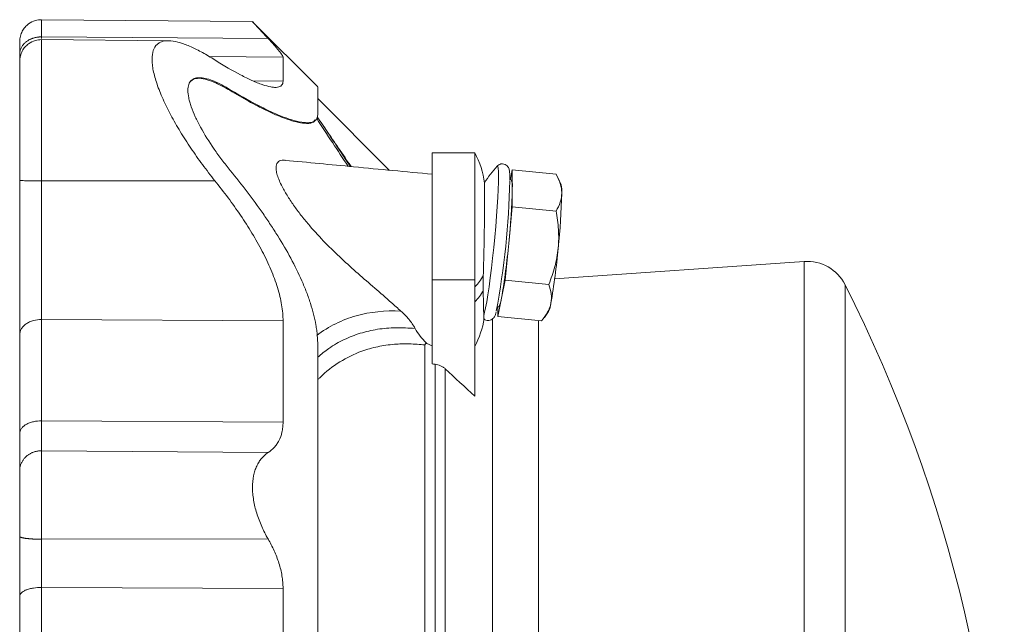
# Model space of a CAD drawing. Header units: millimetres. Extents: x 40 to 830, y -197 to 826.
# Tile 3 of 9: x 45 to 277, y 99 to 241. Entities that reach past the tile are written whole.
import ezdxf

# ---------------------------------------------------------------- set-up
doc = ezdxf.new("R2010")
doc.units = ezdxf.units.MM

msp = doc.modelspace()

# ---------------------------------------------------------------- linework, layer by layer
at = {"color": 7, "linetype": 'Continuous', "lineweight": 15}
for p, q in [((100.14, 241.03), (50.5, 241.46)), ((115.45, 225.68), (100.14, 240.99)), ((50.5, 237.42), (103.76, 237.05)), ((80.49, 236.51), (50.5, 236.78)), ((50.5, 236.69), (50.5, 236.68)), ((45.37, 232.01), (45.37, 233.38)), ((94.89, 225.01), (94.75, 224.86)), ((132.27, 206.1), (115.45, 222.91)), ((152.37, 210.18), (142.37, 210.18)), ((142.37, 210.18), (142.37, 180.3)), ((152.37, 210.18), (152.37, 180.3)), ((157.62, 207.03), (157.6, 207.01)), ((161.19, 206.17), (160.74, 203.88)), ((161.19, 201.84), (161.19, 206.17)), ((161.19, 206.17), (171.48, 205.16)), ((160.96, 203.86), (160.63, 203.9)), ((172.67, 202.63), (171.98, 204.16)), ((154.67, 202.98), (154.66, 203.08)), ((161.19, 197.51), (161.19, 201.84)), ((160.34, 188.89), (161.19, 197.51)), ((161.19, 197.51), (171.48, 196.5)), ((159.49, 180.27), (160.34, 188.89)), ((229.81, 184.63), (171.15, 180.53)), ((142.37, 180.3), (142.37, 160.6)), ((152.37, 180.3), (152.37, 152.95)), ((158.64, 175.99), (159.49, 180.27)), ((159.49, 180.27), (169.79, 179.26)), ((157.79, 171.7), (158.64, 175.99)), ((157.67, 174.04), (158.02, 174.01)), ((157.79, 174.03), (157.79, 171.7)), ((157.79, 171.7), (168.09, 170.68)), ((168.73, 171.51), (169.73, 172.92)), ((50.5, 140.15), (103.76, 139.72)), ((50.5, 119.36), (103.76, 119.43))]:
    msp.add_line(p, q, dxfattribs=at)
at = {"color": 8, "linetype": 'Continuous', "lineweight": 0}
for p, q in [((50.5, 237.42), (50.5, 237.04)), ((89.9, 232.78), (107.29, 232.63)), ((100.18, 227.1), (107.29, 227.04)), ((50.5, 203.62), (91.27, 203.62)), ((229.81, 65.26), (229.81, 184.63)), ((142.37, 180.3), (152.37, 180.3)), ((239.43, 179.17), (239.43, 63.81)), ((50.5, 170.99), (107.29, 170.65)), ((156.5, 171.25), (156.5, 40.47)), ((167.38, 170.75), (167.38, 39.41)), ((140.65, 39), (140.65, 165.02)), ((143.03, 160.48), (143.03, 44.92)), ((145.41, 159.42), (145.41, 45.02)), ((50.5, 147.19), (107.29, 146.9)), ((50.5, 108.02), (107.29, 107.82))]:
    msp.add_line(p, q, dxfattribs=at)
at = {"color": 7, "linetype": 'Continuous', "lineweight": 15, "flags": 128}
for points in [[(114.46, 217.4), (114.49, 217.45), (114.66, 217.64)], [(158.64, 175.99), (158.46, 175.13), (158.29, 174.5), (158.14, 174.13), (158.02, 174.01), (158.02, 174.01)]]:
    msp.add_lwpolyline(points, dxfattribs=at)
at = {"color": 8, "linetype": 'Continuous', "lineweight": 0, "flags": 128}
msp.add_lwpolyline([(154.47, 171.96), (154.68, 172.69), (154.92, 173.75), (155.17, 175.12), (155.44, 176.77), (155.72, 178.66), (156, 180.76), (156.28, 183.03), (156.56, 185.42), (156.82, 187.89), (157.07, 190.38), (157.3, 192.86), (157.49, 195.26), (157.66, 197.55), (157.79, 199.67), (157.89, 201.59), (157.95, 203.27), (157.97, 204.67), (157.95, 205.77), (157.89, 206.54), (157.79, 206.98), (157.66, 207.07), (157.62, 207.03)], dxfattribs=at)
at = {"color": 7, "linetype": 'Continuous', "lineweight": 15}
for centre, radius, start, end in [((133.62, 200.18), 21.25, 7.86, 28.0725), ((179.88, 186.92), 30, 137.9051, 147.2882), ((157.3, 202.43), 3.93, 351.3855, 21.3296), ((-29.74, 208.01), 190.41, 349.3885, 358.6776), ((6.21, 205.5), 155.02, 353.8498, 358.6473), ((166.78, 201.21), 6.05, 355.1492, 13.6501), ((17.84, 204.35), 155.02, 353.8498, 358.6473), ((4.36, 202.85), 156.6, 350.123, 354.8873), ((15.99, 201.7), 156.6, 350.1229, 354.8873), ((230.51, 174.66), 10, 26.8097, 94), ((-71.39, 22.09), 348.26, 333.1903, 26.8097), ((164.04, 175.54), 6.27, 335.2963, 353.551), ((133.62, 174.69), 21.25, 331.9275, 350.6682)]:
    msp.add_arc(centre, radius, start, end, dxfattribs=at)
at = {"color": 8, "linetype": 'Continuous', "lineweight": 0}
for centre, radius, start, end in [((146.7, 184.95), 8.46, 312.0774, 335.0911), ((146.67, 181.49), 8.5, 312.1198, 334.5993)]:
    msp.add_arc(centre, radius, start, end, dxfattribs=at)
at = {"color": 7, "linetype": 'Continuous', "lineweight": 15}
for points, knots in [([(50.5, 241.46), (50.02, 241.42), (48.94, 241.34), (47.6, 240.65), (46.59, 239.73), (45.93, 238.77), (45.46, 237.61), (45.4, 236.77), (45.37, 236.34)], [0, 0, 0, 0, 0.181925, 0.410566, 0.54408, 0.68879, 0.842076, 1, 1, 1, 1]), ([(103.76, 237.05), (103.31, 237.54), (102.4, 238.52), (101.32, 239.69), (100.54, 240.55), (100.13, 241), (100.13, 240.99), (100.14, 240.99)], [0, 0, 0, 0, 0.213961, 0.432939, 0.647218, 0.869374, 1, 1, 1, 1]), ([(50.5, 237.42), (50.49, 237.42), (50.41, 237.42), (50.26, 237.42), (50.05, 237.41), (49.83, 237.39), (49.61, 237.36), (49.38, 237.33), (49.13, 237.28), (48.88, 237.22), (48.62, 237.15), (48.36, 237.06), (48.09, 236.96), (47.82, 236.84), (47.54, 236.69), (47.27, 236.53), (47, 236.35), (46.74, 236.14), (46.49, 235.92), (46.25, 235.66), (46.04, 235.39), (45.84, 235.1), (45.68, 234.78), (45.54, 234.45), (45.44, 234.1), (45.38, 233.75), (45.37, 233.5), (45.37, 233.38)], [0, 0, 0, 0, 0.005526, 0.030141, 0.055922, 0.082928, 0.111219, 0.140856, 0.171899, 0.204408, 0.23844, 0.274049, 0.311284, 0.350186, 0.390787, 0.433109, 0.47716, 0.52293, 0.570393, 0.619498, 0.670175, 0.722324, 0.775825, 0.830527, 0.886257, 0.94282, 1, 1, 1, 1]), ([(50.5, 236.78), (50.02, 236.74), (48.94, 236.66), (47.6, 235.97), (46.59, 235.05), (45.93, 234.09), (45.46, 232.93), (45.4, 232.09), (45.37, 231.66)], [0, 0, 0, 0, 0.182215, 0.410901, 0.544365, 0.688992, 0.842176, 1, 1, 1, 1]), ([(45.37, 236.32), (45.37, 236.2), (45.37, 235.87), (45.37, 234.85), (45.37, 234.17), (45.37, 233.38)], [0, 0, 0, 0, 0.5, 0.5, 1, 1, 1, 1]), ([(91.27, 232), (90.27, 232.63), (89.3, 233.21), (87.42, 234.24), (86.52, 234.7), (85.21, 235.28), (84.78, 235.45), (83.95, 235.77), (83.54, 235.91), (82.35, 236.27), (81.61, 236.42), (80.25, 236.55), (79.63, 236.52), (78.95, 236.34), (78.81, 236.3), (78.56, 236.21), (78.43, 236.15), (78.08, 235.97), (77.87, 235.82), (77.29, 235.29), (76.99, 234.82), (76.59, 233.65), (76.48, 232.96), (76.48, 231.77), (76.51, 231.35), (76.58, 230.68), (76.61, 230.45), (76.69, 229.98), (76.73, 229.74), (76.98, 228.51), (77.28, 227.45), (77.85, 225.77), (78.06, 225.19), (78.53, 224.01), (78.79, 223.4), (79.61, 221.56), (80.23, 220.31), (81.25, 218.4), (81.61, 217.75), (82.35, 216.45), (82.73, 215.8), (83.92, 213.85), (84.75, 212.56), (86.49, 209.98), (87.39, 208.7), (88.81, 206.78), (89.3, 206.14), (90.27, 204.87), (90.77, 204.25), (91.27, 203.62)], [0, 0, 0, 0, 0.0625, 0.0625, 0.125, 0.125, 0.15625, 0.15625, 0.1875, 0.1875, 0.25, 0.25, 0.3125, 0.3125, 0.328125, 0.328125, 0.34375, 0.34375, 0.375, 0.375, 0.4375, 0.4375, 0.5, 0.5, 0.53125, 0.53125, 0.546875, 0.546875, 0.5625, 0.5625, 0.625, 0.625, 0.65625, 0.65625, 0.6875, 0.6875, 0.75, 0.75, 0.78125, 0.78125, 0.8125, 0.8125, 0.875, 0.875, 0.9375, 0.9375, 0.96875, 0.96875, 1, 1, 1, 1]), ([(103.76, 237.05), (104.28, 236.49), (104.76, 235.96), (105.41, 235.24), (105.61, 235), (105.98, 234.56), (106.16, 234.35), (106.63, 233.77), (106.87, 233.45), (107.12, 233.06), (107.18, 232.95), (107.27, 232.76), (107.29, 232.69), (107.29, 232.63)], [0, 0, 0, 0, 0.25, 0.25, 0.375, 0.375, 0.5, 0.5, 0.75, 0.75, 0.875, 0.875, 1, 1, 1, 1]), ([(45.37, 203.63), (45.37, 205.15), (45.37, 206.74), (45.37, 210.01), (45.37, 211.69), (45.37, 215.05), (45.37, 216.73), (45.37, 219.98), (45.37, 221.54), (45.37, 224.41), (45.37, 225.73), (45.37, 228), (45.37, 228.95), (45.37, 230.45), (45.37, 230.98), (45.37, 231.63), (45.37, 231.74), (45.37, 231.66)], [0, 0, 0, 0, 0.125, 0.125, 0.25, 0.25, 0.375, 0.375, 0.5, 0.5, 0.625, 0.625, 0.75, 0.75, 0.875, 0.875, 1, 1, 1, 1]), ([(107.29, 227.04), (107.29, 226.61), (107.18, 226.28), (106.73, 225.8), (106.41, 225.65), (105.76, 225.56), (105.52, 225.55), (105, 225.57), (104.72, 225.61), (103.82, 225.77), (103.14, 225.95), (102.03, 226.33), (101.64, 226.48), (100.83, 226.8), (100.41, 226.98), (99.13, 227.55), (98.23, 228), (95.42, 229.47), (93.4, 230.65), (91.27, 232)], [0, 0, 0, 0, 0.125, 0.125, 0.25, 0.25, 0.3125, 0.3125, 0.375, 0.375, 0.5, 0.5, 0.5625, 0.5625, 0.625, 0.625, 0.75, 0.75, 1, 1, 1, 1]), ([(84.91, 224.85), (84.91, 225.39), (84.98, 225.85), (85.18, 226.43), (85.26, 226.61), (85.46, 226.93), (85.58, 227.07), (85.97, 227.44), (86.29, 227.61), (86.84, 227.76), (87.04, 227.8), (87.46, 227.83), (87.68, 227.83), (88.83, 227.76), (89.9, 227.47), (91.67, 226.74), (92.29, 226.45), (93.56, 225.79), (94.21, 225.42), (94.89, 225.01)], [0, 0, 0, 0, 0.125, 0.125, 0.1875, 0.1875, 0.25, 0.25, 0.375, 0.375, 0.4375, 0.4375, 0.5, 0.5, 0.75, 0.75, 0.875, 0.875, 1, 1, 1, 1]), ([(85.51, 226.94), (85.72, 227.12), (86.16, 227.52), (87.29, 227.75), (88.89, 227.58), (90.83, 226.92), (92.8, 225.99), (94.1, 225.23), (94.75, 224.86)], [0, 0, 0, 0, 0.126468, 0.271951, 0.474849, 0.678, 0.838971, 1, 1, 1, 1]), ([(84.91, 224.85), (84.91, 224.32), (84.98, 223.72), (85.18, 222.75), (85.26, 222.42), (85.46, 221.72), (85.58, 221.35), (85.97, 220.23), (86.29, 219.46), (86.84, 218.25), (87.04, 217.84), (87.46, 217.01), (87.68, 216.59), (88.83, 214.49), (89.9, 212.79), (91.67, 210.21), (92.29, 209.36), (93.56, 207.67), (94.21, 206.84), (94.89, 206.01)], [0, 0, 0, 0, 0.125, 0.125, 0.1875, 0.1875, 0.25, 0.25, 0.375, 0.375, 0.4375, 0.4375, 0.5, 0.5, 0.75, 0.75, 0.875, 0.875, 1, 1, 1, 1]), ([(94.75, 224.86), (96.23, 223.98), (99.2, 222.22), (102.88, 220.33), (105.89, 218.96), (108.3, 218.03), (110.47, 217.38), (112.55, 217.03), (114.2, 217.07), (114.67, 217.68), (114.87, 217.93)], [0, 0, 0, 0, 0.156209, 0.313709, 0.419792, 0.525854, 0.635223, 0.74455, 0.895136, 1, 1, 1, 1]), ([(94.89, 225.01), (97.59, 223.36), (100.17, 221.92), (103.19, 220.43), (103.78, 220.14), (104.93, 219.61), (105.5, 219.37), (107.13, 218.68), (108.15, 218.3), (110.05, 217.7), (110.92, 217.48), (112.09, 217.3), (112.46, 217.26), (113.14, 217.24), (113.44, 217.25), (114.28, 217.38), (114.71, 217.57), (115.08, 217.95), (115.14, 218.03), (115.25, 218.22), (115.3, 218.32), (115.41, 218.64), (115.45, 218.88), (115.45, 219.15)], [0, 0, 0, 0, 0.25, 0.25, 0.3125, 0.3125, 0.375, 0.375, 0.5, 0.5, 0.625, 0.625, 0.6875, 0.6875, 0.75, 0.75, 0.875, 0.875, 0.90625, 0.90625, 0.9375, 0.9375, 1, 1, 1, 1]), ([(115.45, 225.55), (115.45, 225.58), (115.45, 225.69), (115.45, 224.69), (115.45, 222.64), (115.45, 220.31), (115.45, 219.15)], [0, 0, 0, 0, 0.123121, 0.416834, 0.709393, 1, 1, 1, 1]), ([(123.11, 206.96), (122.32, 208.15), (120.61, 210.72), (118.13, 214.45), (116.33, 217.15), (115.45, 218.48), (115.35, 218.64)], [0, 0, 0, 0, 0.288655, 0.625547, 0.956534, 1, 1, 1, 1]), ([(135.02, 172.95), (134.26, 173.63), (132.2, 175.47), (128.84, 178.4), (124.93, 181.78), (121.04, 185.27), (117.21, 188.97), (114.09, 192.35), (111.7, 195.25), (109.95, 197.56), (108.36, 199.92), (106.9, 202.45), (105.99, 204.57), (105.65, 206.1), (105.62, 207.31), (106.14, 208.23), (107, 208.53), (107.66, 208.4), (107.76, 208.38)], [0, 0, 0, 0, 0.056584, 0.1530699, 0.2502632, 0.3469741, 0.4425823, 0.5377306, 0.5885096, 0.6392485, 0.6905722, 0.7417726, 0.8061353, 0.8386438, 0.8711411, 0.9291271, 0.9889342, 1, 1, 1, 1]), ([(142.37, 205.14), (136.2, 205.72), (124.67, 206.81), (113.13, 207.91), (107.76, 208.42)], [0, 0, 0, 0, 0.534376, 1, 1, 1, 1]), ([(160.63, 203.76), (160.63, 203.97), (160.62, 204.57), (160.58, 205.4), (160.52, 206), (160.38, 206.49), (160.19, 206.88), (159.81, 207.3), (159.2, 207.59), (158.52, 207.6), (157.97, 207.36), (157.66, 207.09), (157.56, 206.96), (157.53, 206.91)], [0, 0, 0, 0, 0.1012369, 0.3017637, 0.5129166, 0.5961649, 0.661205, 0.7232633, 0.7875633, 0.8530338, 0.9119642, 0.9673159, 1, 1, 1, 1]), ([(94.89, 206.01), (97.59, 202.71), (100.17, 199.34), (103.19, 195.02), (103.78, 194.14), (104.93, 192.4), (105.5, 191.53), (107.13, 188.9), (108.15, 187.15), (110.05, 183.63), (110.92, 181.87), (112.09, 179.21), (112.46, 178.31), (113.14, 176.55), (113.44, 175.67), (114.28, 173.08), (114.71, 171.38), (115.08, 169.31), (115.14, 168.9), (115.25, 168.09), (115.3, 167.68), (115.41, 166.47), (115.45, 165.69), (115.45, 164.92)], [0, 0, 0, 0, 0.25, 0.25, 0.3125, 0.3125, 0.375, 0.375, 0.5, 0.5, 0.625, 0.625, 0.6875, 0.6875, 0.75, 0.75, 0.875, 0.875, 0.90625, 0.90625, 0.9375, 0.9375, 1, 1, 1, 1]), ([(172.81, 200.69), (172.81, 201.06), (172.78, 201.43), (172.66, 202.18), (172.57, 202.56), (172.22, 203.67), (171.89, 204.42), (171.48, 205.16)], [0, 0, 0, 0, 0.25, 0.25, 0.5, 0.5, 1, 1, 1, 1]), ([(45.37, 167.42), (45.37, 169.75), (45.37, 172.33), (45.37, 177.93), (45.37, 180.93), (45.37, 187.2), (45.37, 190.47), (45.37, 197.05), (45.37, 200.37), (45.37, 203.63)], [0, 0, 0, 0, 0.25, 0.25, 0.5, 0.5, 0.75, 0.75, 1, 1, 1, 1]), ([(107.29, 170.65), (107.29, 171.87), (107.18, 173.14), (106.73, 175.75), (106.41, 177.11), (105.76, 179.19), (105.52, 179.9), (105, 181.32), (104.72, 182.03), (103.82, 184.16), (103.14, 185.59), (102.03, 187.73), (101.64, 188.44), (100.83, 189.87), (100.41, 190.59), (99.13, 192.72), (98.23, 194.12), (95.42, 198.26), (93.4, 200.97), (91.27, 203.62)], [0, 0, 0, 0, 0.125, 0.125, 0.25, 0.25, 0.3125, 0.3125, 0.375, 0.375, 0.5, 0.5, 0.5625, 0.5625, 0.625, 0.625, 0.75, 0.75, 1, 1, 1, 1]), ([(154.67, 202.98), (154.68, 202.84), (154.69, 202.6), (154.69, 202.11), (154.69, 201.93), (154.69, 201.51), (154.69, 201.28), (154.69, 200.54), (154.69, 199.97), (154.69, 198.68), (154.68, 197.96), (154.67, 197.18)], [0, 0, 0, 0, 0.25, 0.25, 0.375, 0.375, 0.5, 0.5, 0.75, 0.75, 1, 1, 1, 1]), ([(171.48, 196.5), (171.89, 197.16), (172.23, 197.85), (172.69, 199.25), (172.81, 199.96), (172.81, 200.69)], [0, 0, 0, 0, 0.5, 0.5, 1, 1, 1, 1]), ([(154.37, 181.39), (154.41, 182.68), (154.44, 184.01), (154.49, 185.75), (154.49, 186.1), (154.51, 186.8), (154.52, 187.15), (154.54, 188.19), (154.55, 188.88), (154.57, 189.92), (154.58, 190.26), (154.59, 190.95), (154.6, 191.29), (154.61, 192.3), (154.62, 192.95), (154.64, 194.23), (154.65, 194.85), (154.66, 195.76), (154.66, 196.05), (154.67, 196.63), (154.67, 196.91), (154.67, 197.18)], [0, 0, 0, 0, 0.25, 0.25, 0.3125, 0.3125, 0.375, 0.375, 0.5, 0.5, 0.5625, 0.5625, 0.625, 0.625, 0.75, 0.75, 0.875, 0.875, 0.9375, 0.9375, 1, 1, 1, 1]), ([(171.48, 196.5), (171.75, 195.05), (171.95, 193.59), (172.13, 190.68), (172.11, 189.21), (171.97, 187.75)], [0, 0, 0, 0, 0.5, 0.5, 1, 1, 1, 1]), ([(171.97, 187.75), (171.89, 187.01), (171.79, 186.28), (171.52, 184.84), (171.36, 184.13), (170.8, 182.01), (170.33, 180.63), (169.79, 179.26)], [0, 0, 0, 0, 0.25, 0.25, 0.5, 0.5, 1, 1, 1, 1]), ([(169.79, 179.26), (170.05, 178.52), (170.25, 177.78), (170.43, 176.3), (170.41, 175.57), (170.27, 174.84)], [0, 0, 0, 0, 0.5, 0.5, 1, 1, 1, 1]), ([(154.35, 177.84), (154.36, 177.18), (154.37, 176.56), (154.39, 175.68), (154.39, 175.4), (154.4, 174.85), (154.41, 174.58), (154.43, 173.83), (154.44, 173.38), (154.46, 172.59), (154.47, 172.25), (154.47, 171.96)], [0, 0, 0, 0, 0.25, 0.25, 0.375, 0.375, 0.5, 0.5, 0.75, 0.75, 1, 1, 1, 1]), ([(170.27, 174.84), (170.2, 174.48), (170.09, 174.11), (169.83, 173.4), (169.67, 173.05), (169.11, 172.01), (168.63, 171.34), (168.09, 170.68)], [0, 0, 0, 0, 0.25, 0.25, 0.5, 0.5, 1, 1, 1, 1]), ([(135.02, 172.95), (135.69, 172.36), (136.31, 171.72), (137.13, 170.71), (137.4, 170.36), (137.89, 169.64), (138.12, 169.27), (138.33, 168.89)], [0, 0, 0, 0, 0.5, 0.5, 0.75, 0.75, 1, 1, 1, 1]), ([(154.47, 171.96), (154.49, 171.54), (154.52, 171.01), (154.54, 171.14), (154.55, 171.17)], [0, 0, 0, 0, 0.781192, 1, 1, 1, 1]), ([(154.51, 171.13), (154.56, 171.08), (154.74, 170.9), (155.29, 170.71), (155.97, 170.77), (156.49, 171.05), (156.8, 171.36), (157, 171.67), (157.16, 172.03), (157.27, 172.33), (157.35, 172.62), (157.36, 172.7)], [0, 0, 0, 0, 0.036803, 0.142652, 0.257029, 0.350406, 0.442286, 0.547256, 0.68926, 0.925647, 1, 1, 1, 1]), ([(138.33, 168.89), (138.67, 168.27), (139.07, 167.68), (139.95, 166.55), (140.44, 166.01), (140.96, 165.5)], [0, 0, 0, 0, 0.5, 0.5, 1, 1, 1, 1]), ([(115.45, 76.32), (115.45, 84.53), (115.45, 92.68), (115.45, 108.6), (115.45, 116.38), (115.45, 131.39), (115.45, 138.62), (115.45, 152.35), (115.45, 158.85), (115.45, 164.92)], [0, 0, 0, 0, 0.25, 0.25, 0.5, 0.5, 0.75, 0.75, 1, 1, 1, 1]), ([(140.96, 165.5), (141.17, 165.35), (141.39, 165.22), (141.86, 165), (142.11, 164.91), (142.37, 164.85)], [0, 0, 0, 0, 0.5, 0.5, 1, 1, 1, 1]), ([(143.03, 160.48), (143.25, 160.46), (143.47, 160.42), (143.91, 160.3), (144.12, 160.23), (144.52, 160.05), (144.72, 159.94), (145.08, 159.7), (145.26, 159.56), (145.41, 159.42)], [0, 0, 0, 0, 0.25, 0.25, 0.5, 0.5, 0.75, 0.75, 1, 1, 1, 1]), ([(103.76, 139.72), (104.28, 140.06), (104.76, 140.45), (105.41, 141.15), (105.61, 141.4), (105.98, 141.93), (106.16, 142.22), (106.63, 143.12), (106.87, 143.79), (107.12, 144.88), (107.18, 145.26), (107.27, 146.06), (107.29, 146.47), (107.29, 146.9)], [0, 0, 0, 0, 0.25, 0.25, 0.375, 0.375, 0.5, 0.5, 0.75, 0.75, 0.875, 0.875, 1, 1, 1, 1]), ([(45.37, 135.44), (45.37, 135.89), (45.37, 136.42), (45.37, 137.62), (45.37, 138.29), (45.37, 139.78), (45.37, 140.59), (45.37, 142.32), (45.37, 143.24), (45.37, 144.19)], [0, 0, 0, 0, 0.25, 0.25, 0.5, 0.5, 0.75, 0.75, 1, 1, 1, 1]), ([(50.5, 140.15), (50.43, 140.15), (50.27, 140.15), (50.03, 140.13), (49.78, 140.11), (49.53, 140.07), (49.27, 140.02), (49, 139.95), (48.74, 139.87), (48.47, 139.78), (48.2, 139.66), (47.93, 139.53), (47.67, 139.38), (47.41, 139.21), (47.16, 139.03), (46.91, 138.82), (46.68, 138.6), (46.46, 138.36), (46.26, 138.11), (46.08, 137.84), (45.91, 137.57), (45.77, 137.28), (45.64, 136.98), (45.54, 136.68), (45.46, 136.37), (45.41, 136.06), (45.38, 135.75), (45.37, 135.55), (45.37, 135.44)], [0, 0, 0, 0, 0.028973, 0.058887, 0.089799, 0.121714, 0.154635, 0.188555, 0.223462, 0.259337, 0.296152, 0.333873, 0.372453, 0.411841, 0.451973, 0.492778, 0.534175, 0.576076, 0.618386, 0.661004, 0.703823, 0.746734, 0.789627, 0.832389, 0.874911, 0.917088, 0.958816, 1, 1, 1, 1]), ([(103.76, 119.43), (103.21, 120.39), (102.71, 121.37), (102.05, 122.88), (101.84, 123.39), (101.45, 124.42), (101.27, 124.94), (100.78, 126.5), (100.53, 127.53), (100.28, 129.06), (100.21, 129.57), (100.12, 130.58), (100.1, 131.07), (100.1, 132.5), (100.19, 133.4), (100.44, 134.67), (100.55, 135.07), (100.8, 135.84), (100.94, 136.2), (101.26, 136.89), (101.44, 137.22), (101.83, 137.83), (102.04, 138.11), (102.71, 138.9), (103.21, 139.35), (103.76, 139.72)], [0, 0, 0, 0, 0.125, 0.125, 0.1875, 0.1875, 0.25, 0.25, 0.375, 0.375, 0.4375, 0.4375, 0.5, 0.5, 0.625, 0.625, 0.6875, 0.6875, 0.75, 0.75, 0.8125, 0.8125, 0.875, 0.875, 1, 1, 1, 1]), ([(45.37, 135.44), (45.37, 135.15), (45.37, 134.81), (45.37, 133.99), (45.37, 133.52), (45.37, 132.47), (45.37, 131.89), (45.37, 130.63), (45.37, 129.95), (45.37, 128.52), (45.37, 127.77), (45.37, 126.23), (45.37, 125.45), (45.37, 123.87), (45.37, 123.08), (45.37, 121.53), (45.37, 120.77), (45.37, 120.03)], [0, 0, 0, 0, 0.125, 0.125, 0.25, 0.25, 0.375, 0.375, 0.5, 0.5, 0.625, 0.625, 0.75, 0.75, 0.875, 0.875, 1, 1, 1, 1]), ([(50.5, 119.36), (50.49, 119.36), (50.41, 119.36), (50.26, 119.37), (50.05, 119.37), (49.83, 119.37), (49.61, 119.37), (49.38, 119.38), (49.13, 119.39), (48.88, 119.4), (48.62, 119.41), (48.36, 119.42), (48.09, 119.44), (47.82, 119.46), (47.54, 119.48), (47.27, 119.51), (47, 119.54), (46.74, 119.57), (46.49, 119.61), (46.25, 119.65), (46.04, 119.7), (45.84, 119.75), (45.68, 119.8), (45.54, 119.86), (45.44, 119.91), (45.38, 119.97), (45.37, 120.01), (45.37, 120.03)], [0, 0, 0, 0, 0.005526, 0.030141, 0.055922, 0.082928, 0.111219, 0.140856, 0.171899, 0.204408, 0.23844, 0.274049, 0.311284, 0.350186, 0.390787, 0.433109, 0.47716, 0.52293, 0.570393, 0.619498, 0.670175, 0.722324, 0.775825, 0.830527, 0.886257, 0.94282, 1, 1, 1, 1]), ([(45.37, 120.03), (45.37, 118.86), (45.37, 117.66), (45.37, 115.26), (45.37, 114.06), (45.37, 111.66), (45.37, 110.48), (45.37, 108.17), (45.37, 107.05), (45.37, 105.96)], [0, 0, 0, 0, 0.25, 0.25, 0.5, 0.5, 0.75, 0.75, 1, 1, 1, 1]), ([(103.76, 119.43), (104.28, 118.52), (104.76, 117.6), (105.41, 116.18), (105.61, 115.7), (105.98, 114.73), (106.16, 114.23), (106.63, 112.74), (106.87, 111.75), (107.12, 110.27), (107.18, 109.78), (107.27, 108.8), (107.29, 108.31), (107.29, 107.82)], [0, 0, 0, 0, 0.25, 0.25, 0.375, 0.375, 0.5, 0.5, 0.75, 0.75, 0.875, 0.875, 1, 1, 1, 1])]:
    msp.add_open_spline(points, degree=3, knots=knots, dxfattribs=at)
at = {"color": 8, "linetype": 'Continuous', "lineweight": 0}
for points, knots in [([(50.5, 237.42), (50.5, 238.26), (50.5, 239.99), (50.5, 241.31), (50.5, 241.32), (50.5, 241.32)], [0, 0, 0, 0, 0.359665, 0.7377966, 1, 1, 1, 1]), ([(50.5, 236.68), (50.5, 236.66), (50.5, 236.59), (50.5, 235.13), (50.5, 232.53), (50.5, 228.83), (50.5, 224.31), (50.5, 219.25), (50.5, 213.97), (50.5, 208.73), (50.5, 205.28), (50.5, 203.62)], [0, 0, 0, 0, 0.090452, 0.210509, 0.332783, 0.455057, 0.575115, 0.690972, 0.801049, 0.90426, 1, 1, 1, 1]), ([(122.57, 207.01), (121.35, 208.87), (118.77, 212.79), (116.43, 216.36), (115.2, 218.24)], [0, 0, 0, 0, 0.472588, 1, 1, 1, 1]), ([(116.92, 216.27), (117.81, 214.97), (119.64, 212.3), (121.79, 209.14), (123.08, 207.27), (123.3, 206.94)], [0, 0, 0, 0, 0.441359, 0.903609, 1, 1, 1, 1]), ([(45.37, 203.63), (45.37, 203.63), (45.48, 203.63), (45.86, 203.63), (46.01, 203.63), (46.4, 203.63), (46.62, 203.62), (47.13, 203.62), (47.4, 203.62), (47.99, 203.62), (48.3, 203.62), (49.25, 203.62), (49.9, 203.62), (50.5, 203.62)], [0, 0, 0, 0, 0.25, 0.25, 0.375, 0.375, 0.5, 0.5, 0.625, 0.625, 0.75, 0.75, 1, 1, 1, 1]), ([(50.5, 203.62), (50.5, 200.68), (50.5, 197.69), (50.5, 191.76), (50.5, 188.82), (50.5, 183.17), (50.5, 180.46), (50.5, 175.42), (50.5, 173.09), (50.5, 170.99)], [0, 0, 0, 0, 0.25, 0.25, 0.5, 0.5, 0.75, 0.75, 1, 1, 1, 1]), ([(154.67, 197.18), (154.67, 197.99), (154.67, 198.74), (154.67, 200.1), (154.67, 200.69), (154.67, 201.44), (154.67, 201.66), (154.67, 202.07), (154.67, 202.25), (154.67, 202.7), (154.67, 202.89), (154.67, 202.98)], [0, 0, 0, 0, 0.25, 0.25, 0.5, 0.5, 0.625, 0.625, 0.75, 0.75, 1, 1, 1, 1]), ([(115.2, 167.24), (116.63, 168.32), (118.12, 169.25), (120.44, 170.4), (121.23, 170.75), (122.84, 171.37), (123.66, 171.64), (127.8, 172.81), (131.31, 173.16), (135.02, 172.95)], [0, 0, 0, 0, 0.25, 0.25, 0.375, 0.375, 0.5, 0.5, 1, 1, 1, 1]), ([(45.37, 167.42), (45.37, 167.85), (45.48, 168.3), (45.86, 168.96), (46.01, 169.18), (46.4, 169.59), (46.62, 169.78), (47.13, 170.13), (47.4, 170.29), (47.99, 170.56), (48.3, 170.67), (49.25, 170.92), (49.9, 171), (50.5, 170.99)], [0, 0, 0, 0, 0.25, 0.25, 0.375, 0.375, 0.5, 0.5, 0.625, 0.625, 0.75, 0.75, 1, 1, 1, 1]), ([(115.45, 162.14), (116.31, 162.86), (118.27, 164.49), (121.61, 166.36), (125.42, 167.86), (129.49, 168.78), (133.78, 169.19), (136.81, 168.99), (138.33, 168.89)], [0, 0, 0, 0, 0.133822, 0.303384, 0.475361, 0.648227, 0.823701, 1, 1, 1, 1]), ([(140.65, 165.02), (139.42, 165.13), (136.97, 165.35), (133.27, 165.23), (129.52, 164.69), (125.17, 163.47), (120.56, 161.19), (117.2, 158.69), (115.6, 157.01), (115.45, 156.85)], [0, 0, 0, 0, 0.1266742, 0.2533448, 0.3992643, 0.5451766, 0.7611444, 0.9770713, 1, 1, 1, 1]), ([(45.37, 144.19), (45.37, 144.55), (45.48, 144.93), (45.86, 145.49), (46.01, 145.67), (46.4, 146.01), (46.62, 146.18), (47.13, 146.47), (47.4, 146.6), (47.99, 146.82), (48.3, 146.92), (49.25, 147.13), (49.9, 147.2), (50.5, 147.19)], [0, 0, 0, 0, 0.25, 0.25, 0.375, 0.375, 0.5, 0.5, 0.625, 0.625, 0.75, 0.75, 1, 1, 1, 1]), ([(50.5, 147.19), (50.5, 145.65), (50.5, 144.24), (50.5, 141.84), (50.5, 140.86), (50.5, 140.15)], [0, 0, 0, 0, 0.5, 0.5, 1, 1, 1, 1]), ([(50.5, 140.15), (50.5, 139.76), (50.5, 139.29), (50.5, 138.19), (50.5, 137.56), (50.5, 136.15), (50.5, 135.36), (50.5, 133.66), (50.5, 132.74), (50.5, 130.81), (50.5, 129.8), (50.5, 127.73), (50.5, 126.67), (50.5, 124.54), (50.5, 123.48), (50.5, 121.38), (50.5, 120.36), (50.5, 119.36)], [0, 0, 0, 0, 0.125, 0.125, 0.25, 0.25, 0.375, 0.375, 0.5, 0.5, 0.625, 0.625, 0.75, 0.75, 0.875, 0.875, 1, 1, 1, 1]), ([(50.5, 108.02), (50.5, 109.77), (50.5, 111.66), (50.5, 115.51), (50.5, 117.47), (50.5, 119.36)], [0, 0, 0, 0, 0.5, 0.5, 1, 1, 1, 1]), ([(45.37, 105.96), (45.37, 106.21), (45.48, 106.47), (45.86, 106.85), (46.01, 106.98), (46.4, 107.22), (46.62, 107.33), (47.13, 107.53), (47.4, 107.62), (47.99, 107.77), (48.3, 107.84), (49.25, 107.98), (49.9, 108.03), (50.5, 108.02)], [0, 0, 0, 0, 0.25, 0.25, 0.375, 0.375, 0.5, 0.5, 0.625, 0.625, 0.75, 0.75, 1, 1, 1, 1])]:
    msp.add_open_spline(points, degree=3, knots=knots, dxfattribs=at)
at = {"color": 7, "linetype": 'Continuous', "lineweight": 15}
for points in [[(107.29, 227.04), (107.29, 229.65), (107.29, 231.52), (107.29, 232.63)], [(154.37, 181.39), (154.34, 180.15), (154.33, 178.97), (154.35, 177.84)], [(107.29, 170.65), (107.29, 163.25), (107.29, 155.29), (107.29, 146.9)], [(45.37, 167.42), (45.37, 160.18), (45.37, 152.4), (45.37, 144.19)], [(140.96, 165.5), (140.85, 165.34), (140.75, 165.18), (140.65, 165.02)], [(142.37, 160.6), (142.59, 160.55), (142.81, 160.5), (143.03, 160.48)], [(145.41, 159.42), (147.73, 157.26), (150.05, 155.11), (152.37, 152.95)], [(107.29, 78.49), (107.29, 88.5), (107.29, 98.33), (107.29, 107.82)], [(45.37, 77.27), (45.37, 87.06), (45.37, 96.67), (45.37, 105.96)]]:
    msp.add_open_spline(points, degree=3, dxfattribs=at)
at = {"color": 8, "linetype": 'Continuous', "lineweight": 0}
for points in [[(50.5, 170.99), (50.5, 163.58), (50.5, 155.6), (50.5, 147.19)], [(50.5, 78.62), (50.5, 88.65), (50.5, 98.51), (50.5, 108.02)]]:
    msp.add_open_spline(points, degree=3, dxfattribs=at)

doc.saveas('drawing.dxf')
